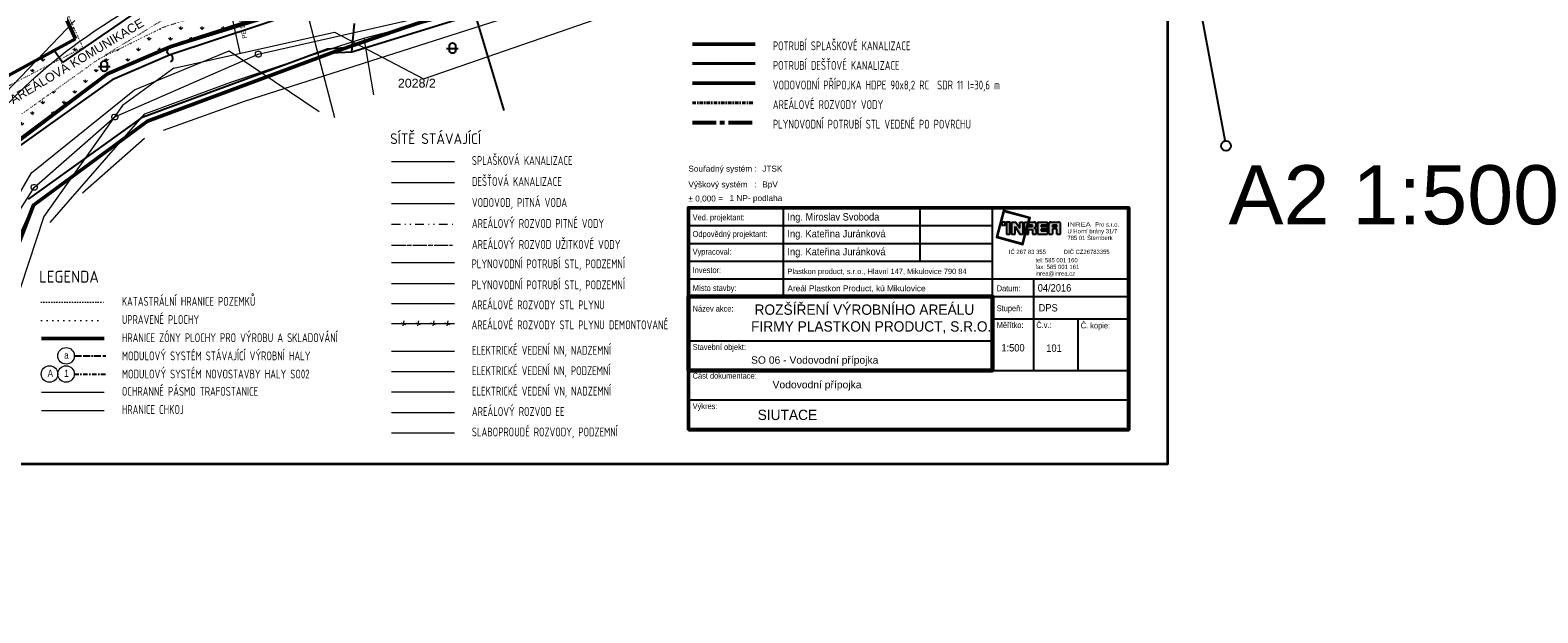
# Model space of a CAD drawing. Header units: millimetres. Extents: x 86477 to 788943, y -27515 to 248801.
# Tile 2 of 10: x 241336 to 496373, y -27352 to 71245. Entities that reach past the tile are written whole.
import ezdxf
from ezdxf.enums import TextEntityAlignment as Align
from ezdxf.lldxf.tags import DXFTag

# ---------------------------------------------------------------- set-up
doc = ezdxf.new("R2010")
doc.units = ezdxf.units.MM
for name, pattern in [('ACAD_ISO06W100', [36, 24, -3, 0, -3, 0, -3, 0, -3]), ('ACAD_ISO11W100', [33, 12, -3, 12, -3, 0, -3]), ('DASHDOT', [0.5, 0.25, -0.125, 0, -0.125]), ('DIVIDE', [8, 3, -1.5, 0.25, -1.5, 0.25, -1.5]), ('DOT2', [0.875, 0.125, -0.75]), ('I-PLYN', [760, 500, -80, 100, -80]), ('Tečkovaná', [4.7625, 0, -4.7625]), ('ČERCHOVANÁ', [1, 0.5, -0.25, 0, -0.25])]:
    doc.linetypes.add(name, pattern=pattern)
for name, color, linetype, lineweight in [('CKBE0_12Y', 7, 'Continuous', 15), ('hranice', 3, 'Continuous', 20), ('IN_C_OSA', 6, 'DASHDOT', 18), ('IN_C_TENKA', 7, 'Continuous', 18), ('IN_SRAFY', 8, 'Continuous', 9), ('KJ- PLAŠKOVÁ KANALIZACE-NOVÁ', 40, 'Continuous', 50), ('KJ-VODOVODNÍ PŘÍPOJKA', 5, 'Continuous', 50), ('OstElektroNNnadz', 232, '_EL_VEDENI_NN_NADZ', 13), ('OstKanDest', 32, '626B', 13), ('OstKanSplask', 34, 'KANALIZACE_SPLASKOVA_PODZ', 13), ('OstPlynNtl', 30, '633B', 13), ('OstSdelovaci', 216, 'EL_VEDENI_SLABOPROUD_PODZ', 13), ('OstVodPitna', 150, '616B', 13), ('Plyn', 7, 'Continuous', 30), ('sítě nové', 4, 'Continuous', 35), ('sítě stávající', 5, 'Continuous', 15), ('Vrstva 33', 7, 'Continuous', 0), ('Vrstva 34', 7, 'Continuous', 0), ('ZTI-DEŠŤOVÁ-KANALIZACE', 210, 'KANALIZACE', 40), ('ZTI-VODA STUDENÁ', 170, 'ČERCHOVANÁ', 35)]:
    doc.layers.add(name, color=color, linetype=linetype, lineweight=lineweight)
for name, color, linetype in [('IN_MODUL_SYSTEM', 6, 'DASHDOT'), ('IN_RAZITKO', 7, 'Continuous'), ('IN_TEXT', 7, 'Continuous'), ('KATASTR', 116, 'Continuous'), ('OPLOCENÍ', 240, '212R'), ('ZTI_POPIS', 7, 'Continuous')]:
    doc.layers.add(name, color=color, linetype=linetype)
doc.styles.add('ari-rom-uni', font='arial.ttf')
doc.styles.add('ARIAL', font='arial.ttf')
doc.styles.add('ARIEL-CE', font='arial.ttf', dxfattribs={"width": 0.8})
doc.styles.add('iso', font='isocp.shx')
doc.styles.add('Koty', font='arial.ttf')
doc.styles.get("Standard").update_dxf_attribs({"font": 'arial.ttf'})
doc.styles.add('Style-cs_Working', font='cs_Working.shx')
doc.linetypes.add('212R', pattern='A,10,[119,stn.shx,S=0.05,R=0,X=0,Y=0],0.0001', length=10.0001)
doc.linetypes.add('616B', pattern='A,5,-2,5,-5.5,[145,stn.shx,S=0.1,R=0,X=0,Y=0],-5.5,5,-2', length=30)
doc.linetypes.add('626B', pattern='A,5,-2,5,-5.5,[150,stn.shx,S=0.1,R=0,X=0,Y=0],-5.5,5,-2', length=30)
doc.linetypes.add('633B', pattern='A,5,-2,5,-5.5,[155,stn.shx,S=0.1,R=0,X=0,Y=0],-5.5,5,-2', length=30)
doc.linetypes.add('_EL_VEDENI_NN_NADZ', pattern='A,10,-15,[109,cadkon.shx,S=5,R=0,X=0,Y=0],-50,10,-10', length=95)
doc.linetypes.add('EL_VEDENI_NADZ', pattern='A,10,-15,[107,cadkon.shx,S=5,R=0,X=0,Y=0],-50,10,-10', length=95)
doc.linetypes.add('EL_VEDENI_NN_PODZ', pattern='A,35,-15,[109,cadkon.shx,S=5,R=0,X=0,Y=0],-50', length=100)
doc.linetypes.add('EL_VEDENI_SLABOPROUD_PODZ', pattern='A,35,-30,[116,cadkon.shx,S=5,R=0,X=0,Y=0],-35', length=100)
doc.linetypes.add('EL_VEDENI_VN_PODZ', pattern='A,35,-15,[110,cadkon.shx,S=5,R=0,X=0,Y=0],-50', length=100)
doc.linetypes.add('HRANICE1', pattern='A,6.35,-2.54,[133,ltypeshp.shx,S=2.54,R=0,X=-2.54,Y=0],-2.54,25.4', length=36.83)
doc.linetypes.add('KANALIZACE', pattern='A,30,-3.5,["C",Standard,S=2.54,R=0,X=-3.81,Y=-1.27],-0.001', length=33.501)
doc.linetypes.add('KANALIZACE_DESTOVA_PODZ', pattern='A,35,-15,[102,cadkon.shx,S=5,R=0,X=0,Y=5],-5,[106,cadkon.shx,S=5,R=0,X=10,Y=0],30,-15', length=100)
doc.linetypes.add('KANALIZACE_SPLASKOVA_PODZ', pattern='A,35,-15,[102,cadkon.shx,S=5,R=0,X=0,Y=5],-5,[102,cadkon.shx,S=5,R=0,X=20,Y=5],30,-15', length=100)
doc.linetypes.add('OCH_PASMO_PRUM_ZAVODU', pattern='A,17.5,[134,cadkon.shx,S=5,R=0,X=0,Y=-5],17.5,-10,0,-10', length=55)
tags = doc.linetypes.add('PLYN', pattern='A,12.7,-5.08,["GAS",Standard,S=2.54,R=0,X=-2.54,Y=-1.27],-6.35', length=24.13).pattern_tags.tags
tags[6] = DXFTag(74, 10)
doc.linetypes.add('PLYN_POTRUBI_NT_PODZ', pattern='A,35,-15,[112,cadkon.shx,S=2.5,R=0,X=0,Y=0],-50', length=100)
doc.linetypes.add('PLYN_POTRUBI_ST_PODZ', pattern='A,35,-15,[113,cadkon.shx,S=5,R=0,X=0,Y=0],-50', length=100)
pattern_1 = [(90, (119572.2, -39996.2), (-1796.051, 1796.051), [476.25, -3115.852]), (45, (119572.2, -39996.2), (-1796.05, 1796.05), [476.25, -2063.75]), (135, (119572.2, -39996.2), (-1796.05, -1796.05), [476.25, -2063.75])]

# ---------------------------------------------------------------- blocks, each defined once
blk = doc.blocks.new('Z620_2')
at = {"layer": 'Vrstva 34', "color": 32, "linetype": 'Continuous', "lineweight": 0}
for p, q in [((-0.5, 0.1), (-0.45, 0.25)), ((-0.5, -0.1), (-0.5, 0.1)), ((-0.45, 0.25), (-0.35, 0.4)), ((-0.35, 0.4), (-0.1, 0.5)), ((-0.1, 0.5), (0.1, 0.5)), ((0.1, 0.5), (0.35, 0.4)), ((0.35, 0.4), (0.45, 0.25)), ((0.45, 0.25), (0.5, 0.1)), ((0.5, 0.1), (0.5, -0.1)), ((-0.4, -0.35), (-0.5, -0.1)), ((-0.25, -0.45), (-0.4, -0.35)), ((-0.1, -0.5), (-0.25, -0.45)), ((0.1, -0.5), (-0.1, -0.5)), ((0.25, -0.45), (0.1, -0.5)), ((0.4, -0.35), (0.25, -0.45)), ((0.5, -0.1), (0.4, -0.35))]:
    blk.add_line(p, q, dxfattribs=at)
blk = doc.blocks.new('INREA RAZÍTKO')
at = {"layer": 'IN_RAZITKO'}
blk.add_hatch(color=256, dxfattribs=at).paths.add_polyline_path([(-3.869, 7.655), (-3.904, 7.527), (-3.878, 7.527), (-3.839, 7.673), (-4.74, 7.912), (-4.978, 7.018), (-4.08, 6.768), (-3.993, 7.115), (-4.019, 7.115), (-4.098, 6.799), (-4.947, 7.035), (-4.722, 7.882)])
h = blk.add_hatch(color=256, dxfattribs=at)
h.paths.add_polyline_path([(-4.687, 7.527), (-4.792, 7.527), (-4.792, 7.423), (-4.687, 7.423)])
h.paths.add_polyline_path([(-4.527, 7.526), (-4.642, 7.526), (-4.642, 7.115), (-4.527, 7.115)])
h.paths.add_polyline_path([(-4.317, 7.527), (-4.468, 7.527), (-4.468, 7.115), (-4.349, 7.115), (-4.349, 7.381), (-4.189, 7.115), (-4.07, 7.115), (-4.07, 7.527), (-4.189, 7.527), (-4.189, 7.315)])
h.paths.add_polyline_path([(-3.913, 7.527), (-4.023, 7.527), (-4.023, 7.115)])
h.paths.add_polyline_path([(-3.708, 7.527), (-3.877, 7.527), (-3.987, 7.115), (-3.894, 7.115), (-3.894, 7.277), (-3.757, 7.277), (-3.757, 7.115), (-3.638, 7.115), (-3.638, 7.257, 0.414214), (-3.708, 7.327, 0.414214), (-3.638, 7.397), (-3.638, 7.457, 0.414214)])
h.paths.add_polyline_path([(-3.757, 7.419), (-3.757, 7.362), (-3.894, 7.362), (-3.894, 7.419)], flags=16)
h.paths.add_polyline_path([(-3.253, 7.527), (-3.588, 7.527), (-3.588, 7.115), (-3.253, 7.115), (-3.253, 7.225), (-3.465, 7.225), (-3.465, 7.287), (-3.253, 7.287), (-3.253, 7.366), (-3.465, 7.366), (-3.465, 7.421), (-3.253, 7.421)])
h.paths.add_polyline_path([(-2.877, 7.527), (-3.131, 7.527, 0.414214), (-3.201, 7.457), (-3.201, 7.115), (-3.081, 7.115), (-3.081, 7.293), (-2.931, 7.293), (-2.931, 7.115), (-2.807, 7.115), (-2.807, 7.457, 0.414214)])
h.paths.add_polyline_path([(-2.931, 7.421), (-2.931, 7.362), (-3.081, 7.362), (-3.081, 7.421)], flags=16)
at = {"layer": 'IN_RAZITKO', "color": 7}
for p, q in [((-12.195, 8.005), (-12.195, 5.005)), ((-7.564, 8.005), (-7.564, 6.205)), ((-5.108, 2.651), (-5.108, 8.005)), ((-15.395, 7.405), (-5.108, 7.405)), ((-15.395, 6.805), (-5.108, 6.805)), ((-15.395, 6.205), (-5.108, 6.205)), ((-15.395, 5.605), (-5.108, 5.605)), ((-5.108, 5.605), (-0.505, 5.605)), ((-3.727, 5.605), (-3.727, 2.505)), ((-5.108, 5.005), (-0.505, 5.005)), ((-5.108, 4.255), (-0.505, 4.255)), ((-2.225, 4.258), (-2.225, 2.505)), ((-15.395, 3.505), (-5.108, 3.505))]:
    blk.add_line(p, q, dxfattribs=at)
at = {"layer": 'IN_RAZITKO'}
for p, q in [((-4.468, 7.527), (-4.317, 7.527)), ((-4.468, 7.527), (-4.468, 7.115)), ((-4.349, 7.115), (-4.349, 7.381)), ((-4.349, 7.381), (-4.189, 7.115)), ((-4.317, 7.527), (-4.189, 7.315)), ((-4.189, 7.315), (-4.189, 7.527)), ((-4.189, 7.527), (-4.07, 7.527)), ((-4.07, 7.115), (-4.07, 7.527)), ((-4.023, 7.115), (-4.023, 7.527)), ((-3.913, 7.527), (-4.023, 7.115)), ((-4.023, 7.527), (-3.913, 7.527)), ((-3.877, 7.527), (-3.987, 7.115)), ((-3.878, 7.527), (-3.904, 7.527)), ((-3.894, 7.362), (-3.894, 7.419)), ((-3.757, 7.419), (-3.894, 7.419)), ((-3.757, 7.362), (-3.894, 7.362)), ((-3.894, 7.115), (-3.894, 7.277)), ((-3.894, 7.277), (-3.757, 7.277)), ((-3.877, 7.527), (-3.708, 7.527)), ((-3.757, 7.362), (-3.757, 7.419)), ((-3.757, 7.277), (-3.757, 7.115)), ((-3.638, 7.397), (-3.638, 7.457)), ((-3.638, 7.257), (-3.638, 7.115)), ((-3.588, 7.527), (-3.588, 7.115)), ((-3.588, 7.527), (-3.253, 7.527)), ((-3.253, 7.421), (-3.465, 7.421)), ((-3.465, 7.421), (-3.465, 7.366)), ((-3.253, 7.366), (-3.465, 7.366)), ((-3.253, 7.287), (-3.465, 7.287)), ((-3.465, 7.287), (-3.465, 7.225)), ((-3.465, 7.225), (-3.253, 7.225)), ((-3.253, 7.527), (-3.253, 7.421)), ((-3.253, 7.421), (-3.253, 7.527)), ((-3.253, 7.366), (-3.253, 7.287)), ((-3.253, 7.225), (-3.253, 7.115)), ((-3.201, 7.115), (-3.201, 7.457)), ((-3.131, 7.527), (-2.877, 7.527)), ((-2.931, 7.421), (-3.081, 7.421)), ((-3.081, 7.421), (-3.081, 7.362)), ((-3.081, 7.362), (-2.931, 7.362)), ((-2.931, 7.293), (-3.081, 7.293)), ((-3.081, 7.293), (-3.081, 7.115)), ((-2.931, 7.362), (-2.931, 7.421)), ((-2.931, 7.115), (-2.931, 7.293)), ((-2.807, 7.115), (-2.807, 7.457)), ((-4.468, 7.115), (-4.349, 7.115)), ((-4.189, 7.115), (-4.07, 7.115)), ((-3.993, 7.115), (-4.019, 7.115)), ((-3.987, 7.115), (-3.894, 7.115)), ((-3.757, 7.115), (-3.638, 7.115)), ((-3.588, 7.115), (-3.253, 7.115)), ((-3.201, 7.115), (-3.081, 7.115)), ((-2.931, 7.115), (-2.807, 7.115)), ((-5.108, 2.505), (-0.505, 2.505))]:
    blk.add_line(p, q, dxfattribs=at)
at = {"layer": 'IN_RAZITKO', "lineweight": 50}
for points in [[(-15.4, 0.5), (-0.5, 0.5), (-0.5, 8.01), (-15.4, 8.01)], [(-15.395, 0.505), (-0.505, 0.505), (-0.505, 8.005), (-15.395, 8.005)]]:
    blk.add_lwpolyline(points, close=True, dxfattribs=at)
at = {"layer": 'IN_RAZITKO'}
for points in [[(-3.878, 7.527), (-3.839, 7.673), (-4.74, 7.912), (-4.978, 7.018), (-4.08, 6.768), (-3.993, 7.115)], [(-3.904, 7.527), (-3.869, 7.655), (-4.722, 7.882), (-4.947, 7.035), (-4.098, 6.799), (-4.019, 7.115)]]:
    blk.add_lwpolyline(points, dxfattribs=at)
for points in [[(-4.792, 7.423), (-4.687, 7.423), (-4.687, 7.527), (-4.792, 7.527)], [(-4.642, 7.115), (-4.527, 7.115), (-4.527, 7.526), (-4.642, 7.526)]]:
    blk.add_lwpolyline(points, close=True, dxfattribs=at)
at = {"layer": 'IN_RAZITKO', "lineweight": 60}
blk.add_lwpolyline([(-15.395, 2.505), (-5.108, 2.505), (-5.108, 5.005), (-15.395, 5.005)], close=True, dxfattribs=at)
at = {"layer": 'IN_RAZITKO', "const_width": 0.075}
blk.add_lwpolyline([(-15.395, 0.505), (-0.505, 0.505), (-0.505, 1.505), (-15.395, 1.505)], close=True, dxfattribs=at)
at = {"layer": 'IN_RAZITKO'}
for centre, start, end in [((-3.708, 7.457), 0, 90), ((-3.708, 7.397), 270, 360), ((-3.708, 7.257), 360, 90), ((-3.131, 7.457), 90, 180), ((-2.877, 7.457), 0, 90)]:
    blk.add_arc(centre, 0.07, start, end, dxfattribs=at)
at = {"layer": 'IN_RAZITKO', "style": 'ARIAL'}
for s, p in [('Souřadný systém :', (-15.4, 9.432)), ('Výškový systém   :', (-15.4, 8.901)), ('± 0,000 =', (-15.4, 8.423))]:
    blk.add_text(s, height=0.2, dxfattribs=at).set_placement(p, align=Align.TOP_LEFT)
at = {"layer": 'IN_RAZITKO', "color": 3, "style": 'ARIAL'}
for s, p in [('JTSK', (-12.9, 9.432)), ('BpV', (-12.9, 8.901))]:
    blk.add_text(s, height=0.2, dxfattribs=at).set_placement(p, align=Align.TOP_LEFT)
at = {"layer": 'IN_RAZITKO', "color": 7, "style": 'ari-rom-uni', "width": 0.9}
for s, p in [('Ved. projektant:', (-15.255, 7.584)), ('Odpovědný projektant:', (-15.255, 7.022)), ('Vypracoval:', (-15.255, 6.422)), ('Investor:', (-15.255, 5.801)), ('Místo stavby:', (-15.255, 5.193)), ('Datum:', (-4.968, 5.182)), ('Název akce:', (-15.255, 4.497)), ('Stupeň:', (-4.968, 4.509)), ('Měřítko:', (-4.968, 3.94)), ('Č.v.:', (-3.627, 3.94)), ('Č. kopie:', (-2.125, 3.927)), ('Stavební objekt:', (-15.255, 3.197)), ('Část dokumentace:', (-15.255, 2.225)), ('Výkres:', (-15.255, 1.196))]:
    blk.add_text(s, height=0.2, dxfattribs=at).set_placement(p)
at = {"layer": 'IN_RAZITKO', "style": 'ari-rom-uni'}
for s, p in [('U Horní brány 31/7', (-2.575, 7.103)), ('                 Pro s.r.o.', (-2.575, 7.329)), ('785 01 Šternberk', (-2.575, 6.877)), ('IČ 267 83 355           DIČ CZ26783355', (-4.556, 6.404)), ('tel: 585 001 160', (-3.657, 6.122)), ('fax: 585 001 161', (-3.657, 5.896)), ('inrea@inrea.cz', (-3.657, 5.67))]:
    blk.add_text(s, height=0.1425, dxfattribs=at).set_placement(p, align=Align.BOTTOM_LEFT)
at = {"layer": 'IN_RAZITKO', "style": 'ari-rom-uni', "width": 1.3}
blk.add_text('INREA', height=0.1425, dxfattribs=at).set_placement((-2.575, 7.331), align=Align.BOTTOM_LEFT)
at = {"layer": 'IN_RAZITKO', "color": 3, "style": 'ARIAL'}
blk.add_attdef('NULA', (-14.012, 8.227), '', height=0.2, dxfattribs=at)
at = {"layer": 'IN_RAZITKO', "style": 'ari-rom-uni', "width": 0.9, "flags": 12}
for tag, p, height in [('VEDOUCÍ-PROJEKTANT', (-12.053, 7.553), 0.25), ('ODPOVĚDNÝ-PROJEKTANT', (-12.053, 6.964), 0.25), ('VYPRACOVAL', (-12.053, 6.363), 0.25), ('INVESTOR', (-12.053, 5.774), 0.2), ('MÍSTO', (-12.053, 5.149), 0.25), ('DATUM', (-3.585, 5.185), 0.25), ('STUPEŇ', (-3.556, 4.468), 0.25)]:
    blk.add_attdef(tag, p, '', height=height, dxfattribs=at)
at = {"layer": 'IN_RAZITKO', "style": 'ari-rom-uni', "flags": 12}
for tag, height, width, p in [('NÁZEV-1', 0.35, 0.95, (-10.252, 4.438)), ('NÁZEV-2', 0.35, 0.95, (-10.252, 3.876)), ('MĚŘ', 0.25, 0.9, (-4.422, 3.031)), ('ČV', 0.25, 0.9, (-3.034, 3.031)), ('VÝKRES', 0.35, 0.95, (-10.299, 0.801))]:
    blk.add_attdef(tag, text='', height=height, dxfattribs=dict(at, width=width)).set_placement(p, align=Align.CENTER)
at = {"layer": 'IN_RAZITKO', "style": 'ari-rom-uni'}
for tag, p in [('OBJEKT', (-11.248, 2.85)), ('DOKUMENTACE', (-11.26, 1.842))]:
    blk.add_attdef(tag, p, '', height=0.25, dxfattribs=at)

msp = doc.modelspace()

# ---------------------------------------------------------------- hatches: boundary and pattern name
at = {"layer": 'IN_SRAFY', "ltscale": 100}
h = msp.add_hatch(dxfattribs=at)
h.set_pattern_fill('GRASS', color=74, scale=100)
h.set_pattern_definition(pattern_1)
h.paths.add_polyline_path([(284858, 74835), (265008, 68424), (254394, 63856), (235978, 49994), (226009, 29703), (204519, -26742), (200542, -27352), (222796, 31100), (233206, 52288), (252935, 66361), (263775, 71704), (285564, 78741)])
h = msp.add_hatch(dxfattribs=at)
h.set_pattern_fill('GRASS', color=74, scale=100)
h.set_pattern_definition(pattern_1)
h.paths.add_polyline_path([(220212, 54077), (216543, 53037), (213493, 51910), (212940, 49447), (213771, 48181), (216180, 50987)])
h.paths.add_polyline_path([(234585, 60149), (239726, 63464), (239665, 64681), (236946, 63199), (228812, 58679, -0.2273284), (229022, 58302), (229022, 57433, -0.8764223), (228025, 57442), (228025, 58242), (220855, 54259), (220212, 54077), (216180, 50987), (213771, 48181), (214474, 47109), (216456, 47345), (219066, 50151)])
h.paths.add_polyline_path([(234389, 59531), (234585, 60149), (219066, 50151), (216456, 47345)], flags=17)
h.paths.add_polyline_path([(246428, 66313), (245400, 67807), (239665, 64681), (239726, 63464), (234585, 60149), (234389, 59531), (237963, 61961)])
h.paths.add_polyline_path([(250258, 68282), (246409, 76700), (245928, 76466), (248990, 69764), (245400, 67807), (246428, 66313)])

# ---------------------------------------------------------------- linework, layer by layer
at = {"layer": 'hranice', "linetype": 'OCH_PASMO_PRUM_ZAVODU', "lineweight": 20, "ltscale": 100}
msp.add_line((243240, 6913), (253880, 6913), dxfattribs=at)
msp.add_spline([(202129, -20933), (208890, -12527), (210997, 2279), (214303, 17534), (220552, 27499), (225876, 41020), (249503, 69191), (299823, 89333), (318626, 92312), (367165, 107830), (414697, 130805), (432523, 140720), (462318, 147648), (485842, 148552)], degree=3, dxfattribs=at)
at = {"layer": 'IN_C_OSA', "color": 4, "linetype": 'Continuous'}
for centre in [(247408, 16133), (244608, 13060), (247408, 13060)]:
    msp.add_circle(centre, 1400, dxfattribs=at)
at = {"layer": 'IN_C_TENKA', "color": 3, "linetype": 'DOT2', "lineweight": 20, "ltscale": 500}
msp.add_line((243240, 25210), (253880, 25210), dxfattribs=at)
at = {"layer": 'IN_C_TENKA', "color": 165, "lineweight": 50}
msp.add_line((243240, 19063), (253880, 19063), dxfattribs=at)
at = {"layer": 'IN_C_TENKA', "color": 165, "lineweight": 50, "ltscale": 100}
msp.add_lwpolyline([(185254, 146887), (286125, 200129), (286125, 200129), (288748, 190047), (286439, 188024), (286877, 186529), (313678, 199971), (318825, 189708), (341084, 201165), (344697, 200069), (357342, 176771), (338931, 167123), (348546, 141639), (359864, 142758), (365124, 130156), (350513, 123614), (361595, 99665), (352334, 95324), (307343, 82204), (284803, 74531), (265008, 68424), (254394, 63856), (236086, 50213)], dxfattribs=at)
at = {"layer": 'IN_C_TENKA', "color": 8, "lineweight": 50, "ltscale": 100}
for points in [[(204519, -26742), (226009, 29703), (235978, 49994), (254394, 63856), (265008, 68424), (310711, 83186), (350366, 94751), (353803, 96010), (360959, 99349), (384953, 111289), (416201, 127453), (431017, 135730), (442010, 138843), (454440, 140802), (484329, 139401)], [(215569, -26742), (241890, 41656), (261206, 55834), (292339, 67393), (304757, 71709), (360180, 90017), (390944, 104817), (434344, 127239), (447185, 130318), (467542, 130222), (484329, 128998)]]:
    msp.add_lwpolyline(points, dxfattribs=at)
at = {"layer": 'IN_C_TENKA', "color": 3, "linetype": 'DOT2', "lineweight": 20, "ltscale": 100}
for points in [[(243785, 82439), (250258, 68282), (237963, 61961), (216456, 47345), (214474, 47109), (212940, 49447), (213493, 51910), (216543, 53037), (220855, 54259), (236946, 63199)], [(252935, 66361), (279508, 82609), (282792, 83424), (284626, 83009), (285319, 81729), (285564, 78741)]]:
    msp.add_lwpolyline(points, dxfattribs=at)
msp.add_lwpolyline([(284858, 74835), (265008, 68424), (254394, 63856), (235978, 49994), (226009, 29703), (204519, -26742), (200542, -27352), (222796, 31100), (233206, 52288), (252935, 66361), (263775, 71704), (285564, 78741)], close=True, dxfattribs=at)
at = {"layer": 'IN_MODUL_SYSTEM', "linetype": 'ACAD_ISO11W100', "ltscale": 100}
msp.add_line((248808, 16133), (254155, 16133), dxfattribs=at)
at = {"layer": 'IN_MODUL_SYSTEM', "ltscale": 3000}
msp.add_line((248808, 13060), (254155, 13060), dxfattribs=at)
at = {"layer": 'KATASTR'}
msp.add_line((430243, 122508), (443490, 52375), dxfattribs=at)
at = {"layer": 'KATASTR', "color": 7, "lineweight": 50, "ltscale": 100}
for p, q in [((248990, 69764), (243307, 82204)), ((236946, 63199), (248990, 69764))]:
    msp.add_line(p, q, dxfattribs=at)
at = {"layer": 'KATASTR', "ltscale": 100}
for p, q in [((295754, 67548), (343123, 82204)), ((263627, 77354), (246800, 65772)), ((288043, 74682), (264998, 67061)), ((284803, 74531), (265008, 68424)), ((321530, 57622), (316640, 74010)), ((295754, 67548), (296219, 72346)), ((246800, 65772), (245400, 67807)), ((265008, 68424), (254394, 63856)), ((264998, 67061), (255235, 62816)), ((260451, 56560), (291623, 68099)), ((261206, 55834), (292339, 67393)), ((291623, 68099), (295837, 68402)), ((292339, 67393), (295754, 67548)), ((254394, 63856), (236086, 50213)), ((255235, 62816), (236688, 49646)), ((241036, 42645), (260451, 56560)), ((241890, 41656), (261206, 55834)), ((237098, 30894), (241890, 41656))]:
    msp.add_line(p, q, dxfattribs=at)
at = {"layer": 'KATASTR', "linetype": 'Tečkovaná', "lineweight": 20, "ltscale": 200}
msp.add_line((243240, 22137), (253880, 22137), dxfattribs=at)
at = {"layer": 'KATASTR', "ltscale": 100}
for points in [[(312265, 68627, -0.9407376), (313262, 68627), (313262, 67757, -0.8764223), (312265, 67766), (312265, 68627)], [(265063, 65926, 0.7743875), (264998, 67061, -0.7812922), (264932, 68194)], [(253375, 65577, -0.9407376), (254372, 65577), (254372, 64708, -0.8764223), (253375, 64717), (253375, 65577)]]:
    msp.add_lwpolyline(points, format="xyb", dxfattribs=at)
for points in [[(311766, 68129), (313760, 68129)], [(252876, 65079), (254870, 65079)]]:
    msp.add_lwpolyline(points, dxfattribs=at)
at = {"layer": 'KATASTR'}
msp.add_circle((443626, 51669), 833, dxfattribs=at)
at = {"layer": 'KJ- PLAŠKOVÁ KANALIZACE-NOVÁ', "linetype": 'KANALIZACE', "ltscale": 200}
msp.add_line((353362, 68892), (364002, 68892), dxfattribs=at)
at = {"layer": 'KJ-VODOVODNÍ PŘÍPOJKA'}
msp.add_line((353362, 62263), (364002, 62263), dxfattribs=at)
at = {"layer": 'OPLOCENÍ', "linetype": 'HRANICE1', "lineweight": 20, "ltscale": 200}
msp.add_line((243240, 9986), (253880, 9986), dxfattribs=at)
at = {"layer": 'OstElektroNNnadz', "ltscale": 100}
msp.add_line((248910, 72903), (233263, 56599), dxfattribs=at)
at = {"layer": 'OstElektroNNnadz', "linetype": 'EL_VEDENI_NN_PODZ', "ltscale": 100}
for p, q in [((259006, 61158), (274994, 67742)), ((274994, 67742), (290235, 57462)), ((241566, 47102), (259006, 61158)), ((232151, 30958), (241566, 47102))]:
    msp.add_line(p, q, dxfattribs=at)
at = {"layer": 'OstElektroNNnadz', "ltscale": 10}
msp.add_line((302457, 16933), (313097, 16933), dxfattribs=at)
at = {"layer": 'OstElektroNNnadz', "linetype": 'EL_VEDENI_NN_PODZ', "ltscale": 10}
msp.add_line((302457, 13478), (313097, 13478), dxfattribs=at)
at = {"layer": 'OstElektroNNnadz', "linetype": 'EL_VEDENI_VN_PODZ', "ltscale": 10}
msp.add_line((302457, 10023), (313097, 10023), dxfattribs=at)
at = {"layer": 'OstKanDest', "linetype": 'KANALIZACE_DESTOVA_PODZ', "ltscale": 100}
msp.add_line((302457, 45490), (313097, 45490), dxfattribs=at)
at = {"layer": 'OstKanSplask', "ltscale": 100}
for p, q in [((279933, 67174), (316627, 75472)), ((255678, 56551), (279933, 67174)), ((242006, 44646), (255678, 56551)), ((302457, 49040), (313097, 49040)), ((230128, 25824), (242006, 44646))]:
    msp.add_line(p, q, dxfattribs=at)
at = {"layer": 'OstPlynNtl', "linetype": 'PLYN_POTRUBI_ST_PODZ', "ltscale": 100}
for p, q in [((307846, 62980), (453963, 113666)), ((265620, 64837), (292806, 70914)), ((292806, 70914), (307846, 62980)), ((265620, 64837), (256982, 58482)), ((256982, 58482), (243633, 39718)), ((243633, 39718), (223137, -22584))]:
    msp.add_line(p, q, dxfattribs=at)
at = {"layer": 'OstPlynNtl', "linetype": 'Continuous', "ltscale": 100}
for p, q in [((274666, 76987), (276822, 67341)), ((302457, 31902), (313097, 31902))]:
    msp.add_line(p, q, dxfattribs=at)
at = {"layer": 'OstPlynNtl', "linetype": 'PLYN_POTRUBI_NT_PODZ', "ltscale": 5}
msp.add_line((302457, 28352), (313097, 28352), dxfattribs=at)
at = {"layer": 'OstPlynNtl', "linetype": 'PLYN', "ltscale": 300}
for p, q in [((302457, 24967), (313097, 24967)), ((302457, 21582), (313097, 21582))]:
    msp.add_line(p, q, dxfattribs=at)
at = {"layer": 'OstSdelovaci', "ltscale": 100}
for p, q in [((281782, 98903), (292823, 56458)), ((277599, 59227), (386142, 93940)), ((263920, 54347), (277599, 59227)), ((250170, 43728), (260685, 52955))]:
    msp.add_line(p, q, dxfattribs=at)
at = {"layer": 'OstSdelovaci', "ltscale": 10}
msp.add_line((302457, 3113), (313097, 3113), dxfattribs=at)
at = {"layer": 'OstVodPitna', "ltscale": 100}
for p, q in [((297785, 69901), (323720, 76636)), ((293710, 68563), (297785, 69901)), ((297785, 69901), (299432, 60285)), ((275297, 62451), (293710, 68563)), ((260739, 57066), (275297, 62451)), ((244746, 38674), (260739, 57066)), ((302457, 41940), (313097, 41940))]:
    msp.add_line(p, q, dxfattribs=at)
at = {"layer": 'Plyn', "color": 40, "linetype": 'I-PLYN', "lineweight": 53, "ltscale": 8}
msp.add_line((353362, 55634), (364002, 55634), dxfattribs=at)
at = {"layer": 'Plyn', "lineweight": 18, "ltscale": 100}
for p, q in [((304012, 21726), (304808, 21466)), ((304542, 22036), (304377, 21214)), ((306504, 21726), (307301, 21466)), ((307035, 22036), (306870, 21214)), ((309073, 21726), (309869, 21466)), ((309603, 22036), (309438, 21214)), ((311450, 21726), (312247, 21466)), ((311981, 22036), (311816, 21214))]:
    msp.add_line(p, q, dxfattribs=at)
at = {"layer": 'sítě stávající', "linetype": 'DIVIDE', "ltscale": 500}
msp.add_line((302457, 38390), (313097, 38390), dxfattribs=at)
at = {"layer": 'sítě stávající', "linetype": 'ACAD_ISO06W100', "ltscale": 100}
msp.add_line((302457, 34840), (313097, 34840), dxfattribs=at)
at = {"layer": 'Vrstva 33', "color": 6, "linetype": 'EL_VEDENI_NADZ', "lineweight": 13, "ltscale": 10}
msp.add_line((302457, 6568), (313097, 6568), dxfattribs=at)
at = {"layer": 'ZTI-DEŠŤOVÁ-KANALIZACE', "ltscale": 200}
msp.add_line((353362, 65577), (364002, 65577), dxfattribs=at)
at = {"layer": 'ZTI-VODA STUDENÁ', "color": 140, "lineweight": 40, "ltscale": 1200}
msp.add_line((353362, 58949), (364002, 58949), dxfattribs=at)
at = {"layer": 'ZTI_POPIS', "color": 1, "lineweight": 35}
msp.add_lwpolyline([(136716, 207815), (433716, 207815), (433716, -2185), (136716, -2185)], close=True, dxfattribs=at)

# ---------------------------------------------------------------- block references
ref = msp.add_blockref('INREA RAZÍTKO', (429675, 1141), dxfattribs=dict(xscale=5000, yscale=5000, zscale=5000))
ref.add_attrib('VEDOUCÍ-PROJEKTANT', 'Ing. Miroslav Svoboda', (369436, 39034), dxfattribs={"layer": 'IN_RAZITKO', "height": 1250, "style": 'ari-rom-uni', "width": 0.9})
ref.add_attrib('ODPOVĚDNÝ-PROJEKTANT', 'Ing. Kateřina Juránková', (369436, 36175), dxfattribs={"layer": 'IN_RAZITKO', "height": 1250, "style": 'ari-rom-uni', "width": 0.9})
ref.add_attrib('VYPRACOVAL', 'Ing. Kateřina Juránková', (369436, 33140), dxfattribs={"layer": 'IN_RAZITKO', "height": 1250, "style": 'ari-rom-uni', "width": 0.9})
ref.add_attrib('INVESTOR', 'Plastkon product, s.r.o., Hlavní 147, Mikulovice 790 84', (369436, 29983), dxfattribs={"layer": 'IN_RAZITKO', "height": 900, "style": 'ari-rom-uni', "width": 0.8})
ref.add_attrib('MÍSTO', 'Areál Plastkon Product, kú Mikulovice', (369436, 27049), dxfattribs={"layer": 'IN_RAZITKO', "height": 1000, "style": 'ari-rom-uni'})
ref.add_attrib('NÁZEV-1', 'ROZŠÍŘENÍ VÝROBNÍHO AREÁLU ', dxfattribs={"layer": 'IN_RAZITKO', "height": 1750, "style": 'ari-rom-uni', "width": 0.95}).set_placement((382774, 23078), align=Align.CENTER)
ref.add_attrib('NÁZEV-2', 'FIRMY PLASTKON PRODUCT, S.R.O.', dxfattribs={"layer": 'IN_RAZITKO', "height": 1750, "style": 'ari-rom-uni', "width": 0.95}).set_placement((383608, 20235), align=Align.CENTER)
ref.add_attrib('VÝKRES', 'SIUTACE', dxfattribs={"layer": 'IN_RAZITKO', "height": 1750, "style": 'ari-rom-uni', "width": 0.95}).set_placement((369432, 5273), align=Align.CENTER)
ref.add_attrib('DATUM', '04/2016', (411776, 27014), dxfattribs={"layer": 'IN_RAZITKO', "height": 1250, "style": 'ari-rom-uni', "width": 0.9})
ref.add_attrib('DOKUMENTACE', 'Vodovodní přípojka', (366919, 10646), dxfattribs={"layer": 'IN_RAZITKO', "height": 1250, "style": 'ari-rom-uni'})
ref.add_attrib('MĚŘ', '1:500', dxfattribs={"layer": 'IN_RAZITKO', "height": 1250, "style": 'ari-rom-uni', "width": 0.9}).set_placement((407590, 16872), align=Align.CENTER)
ref.add_attrib('ČV', '101', dxfattribs={"layer": 'IN_RAZITKO', "height": 1250, "style": 'ari-rom-uni', "width": 0.9}).set_placement((414531, 16812), align=Align.CENTER)
ref.add_attrib('STUPEŇ', 'DPS', (411921, 23642), dxfattribs={"layer": 'IN_RAZITKO', "height": 1250, "style": 'ari-rom-uni', "width": 0.9})
ref.add_attrib('OBJEKT', '                  SO 06 - Vodovodní přípojka', (354546, 14802), dxfattribs={"layer": 'IN_RAZITKO', "height": 1250, "style": 'ari-rom-uni'})
ref.add_attrib('NULA', '1 NP- podlaha', (359640, 42324), dxfattribs={"layer": 'IN_RAZITKO', "color": 3, "height": 1000, "style": 'ARIAL'})
at = {"layer": 'OstKanSplask', "ltscale": 100, "xscale": 1000, "yscale": 1000, "zscale": 1000}
for p in [(279933, 67174), (242006, 44646)]:
    msp.add_blockref('Z620_2', p, dxfattribs=at)
at = {"layer": 'Vrstva 34', "color": 32, "linetype": 'Continuous', "lineweight": 0, "ltscale": 100, "xscale": 1000, "yscale": 1000, "zscale": 1000}
msp.add_blockref('Z620_2', (255678, 56551), dxfattribs=at)

# ---------------------------------------------------------------- texts
at = {"layer": 'CKBE0_12Y', "style": 'iso', "width": 0.8}
for s, p in [('POTRUBÍ SPLAŠKOVÉ KANALIZACE', (366967, 67392)), ('POTRUBÍ DEŠŤOVÉ KANALIZACE', (366967, 64077)), ('VODOVODNÍ PŘÍPOJKA HDPE 90x8,2 RC  SDR 11 l=30,6 m', (366967, 60763)), ('AREÁLOVÉ ROZVODY VODY', (366967, 57449)), ('PLYNOVODNÍ POTRUBÍ STL VEDENÉ PO POVRCHU', (366967, 54134)), ('SPLAŠKOVÁ KANALIZACE', (316062, 47980)), ('DEŠŤOVÁ KANALIZACE', (316062, 44430)), ('VODOVOD, PITNÁ VODA', (316062, 40880)), ('AREÁLOVÝ ROZVOD PITNÉ VODY', (316062, 37330)), ('AREÁLOVÝ ROZVOD UŽITKOVÉ VODY', (316062, 33780)), ('PLYNOVODNÍ POTRUBÍ STL, PODZEMNÍ', (316002, 30502)), ('PLYNOVODNÍ POTRUBÍ STL, PODZEMNÍ', (316002, 26952)), ('KATASTRÁLNÍ HRANICE POZEMKŮ', (256845, 24150)), ('AREÁLOVÉ ROZVODY STL PLYNU', (316002, 23567)), ('UPRAVENÉ PLOCHY', (256845, 21077)), ('HRANICE ZÓNY PLOCHY PRO VÝROBU A SKLADOVÁNÍ', (256845, 18003)), ('AREÁLOVÉ ROZVODY STL PLYNU DEMONTOVANÉ', (316002, 20182)), ('ELEKTRICKÉ VEDENÍ NN, NADZEMNÍ', (316062, 15873)), ('MODULOVÝ SYSTÉM STÁVAJÍCÍ VÝROBNÍ HALY', (256845, 14930)), ('MODULOVÝ SYSTÉM NOVOSTAVBY HALY SO02', (256845, 11857)), ('ELEKTRICKÉ VEDENÍ NN, PODZEMNÍ', (316062, 12418)), ('OCHRANNÉ PÁSMO TRAFOSTANICE', (256845, 8926)), ('ELEKTRICKÉ VEDENÍ VN, NADZEMNÍ', (316062, 8963)), ('HRANICE CHKOJ', (256845, 5853)), ('AREÁLOVÝ ROZVOD EE', (316062, 5508)), ('SLABOPROUDÉ ROZVODY, PODZEMNÍ', (316062, 2053))]:
    msp.add_text(s, height=1500, dxfattribs=at).set_placement(p, align=Align.BOTTOM_LEFT)
at = {"layer": 'IN_C_OSA', "color": 7, "linetype": 'Continuous', "style": 'ARIEL-CE', "width": 0.8}
for s, p in [('a', (247100, 15650)), ('A', (244300, 12577)), ('1', (247100, 12577))]:
    msp.add_text(s, height=1200, dxfattribs=at).set_placement(p)
at = {"layer": 'IN_TEXT', "ltscale": 100, "insert": (237697, 59984), "char_height": 1500, "width": 25698.2, "attachment_point": 1, "rotation": 30.93361, "style": 'Koty'}
msp.add_mtext('AREÁLOVÁ KOMUNIKACE', dxfattribs=at)
at = {"layer": 'IN_TEXT', "insert": (444040, 48385), "char_height": 10000, "width": 59043.54, "attachment_point": 1, "style": 'Koty'}
msp.add_mtext('A2 1:500', dxfattribs=at)
at = {"layer": 'KATASTR', "insert": (303543, 63030), "char_height": 1500, "width": 486.77, "attachment_point": 1, "style": 'Koty'}
msp.add_mtext('2028/2', dxfattribs=at)
at = {"layer": 'OstPlynNtl', "linetype": 'Continuous', "lineweight": 13, "ltscale": 100, "style": 'Style-cs_Working'}
msp.add_text('PE 100, DN80', height=749.99, rotation=102.30878, dxfattribs=at).set_placement((276961, 73070), align=Align.MIDDLE_CENTER)
at = {"layer": 'sítě nové', "color": 4, "style": 'iso'}
for s, height, p in [('SÍTĚ STÁVAJÍCÍ', 1800, (302236, 51436)), ('LEGENDA', 2000, (242863, 27926))]:
    msp.add_text(s, height=height, dxfattribs=at).set_placement(p, align=Align.BOTTOM_LEFT)

doc.saveas('drawing.dxf')
